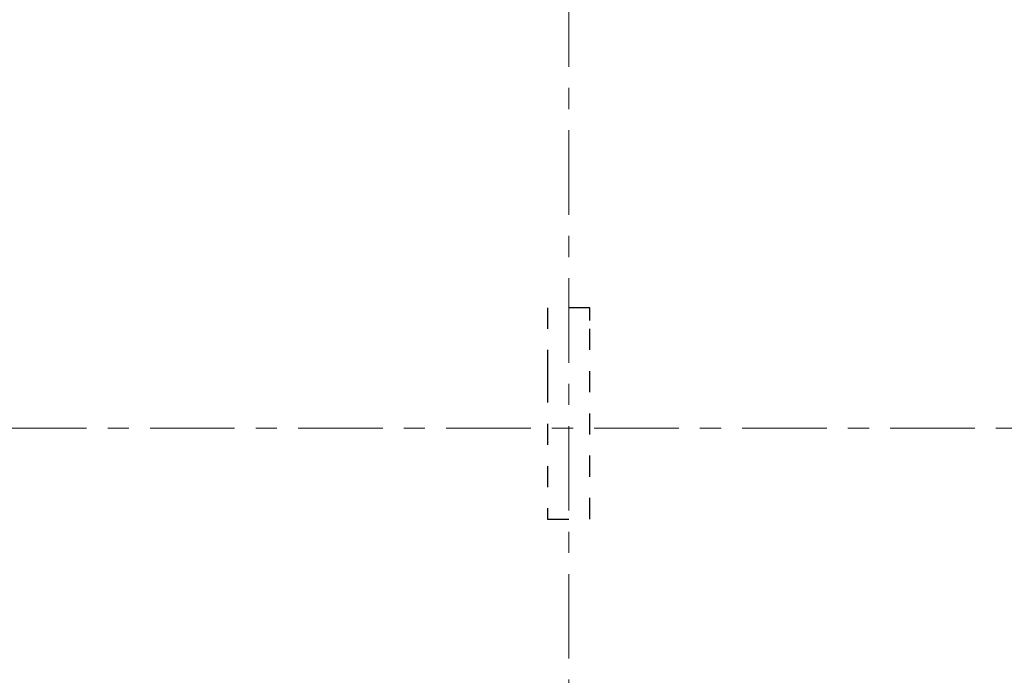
# Model space of a CAD drawing. Header units: metres. Extents: x -38 to 93, y -15 to 21.
# Tile 11 of 256: x 6.55 to 11.21, y 2.13 to 5.23. Entities that reach past the tile are written whole.
import ezdxf

# ---------------------------------------------------------------- set-up
doc = ezdxf.new("R2010")
doc.units = ezdxf.units.M
for name, pattern in [('______11', [0.5, 0.4, -0.05, 0, -0.05]), ('______2', [0.0405, 0.03, -0.0105]), ('______5', [1.1, 0.8, -0.1, 0.1, -0.1])]:
    doc.linetypes.add(name, pattern=pattern)
doc.layers.add('XR$1$Осевая линия (1)', color=7, linetype='______5', lineweight=13)
doc.layers.add('XR$6$Стена_ бетон несущ.', color=7, linetype='Continuous', lineweight=70, true_color=0xb4b496)

msp = doc.modelspace()

# ---------------------------------------------------------------- linework, layer by layer
at = {"layer": 'XR$1$Осевая линия (1)', "color": 253, "linetype": '______11', "lineweight": 13, "true_color": 0xa0a0a0, "transparency": 33554687}
for p, q in [((9.15, -3.39), (9.15, 19.78)), ((-2.63, 3.3), (62.6, 3.3))]:
    msp.add_line(p, q, dxfattribs=at)
at = {"layer": 'XR$6$Стена_ бетон несущ.', "color": 253, "linetype": '______2', "lineweight": -3, "true_color": 0xa0a0a0, "transparency": 33554687}
for p, q in [((9.05, 3.87), (9.05, 3.601)), ((9.25, 3.87), (9.05, 3.87)), ((9.25, 3.8092), (9.25, 3.87)), ((9.25, 2.87), (9.25, 3.8092)), ((9.05, 3.601), (9.05, 3.521)), ((9.05, 3.521), (9.05, 2.87)), ((9.05, 2.87), (9.25, 2.87))]:
    msp.add_line(p, q, dxfattribs=at)

doc.saveas('drawing.dxf')
